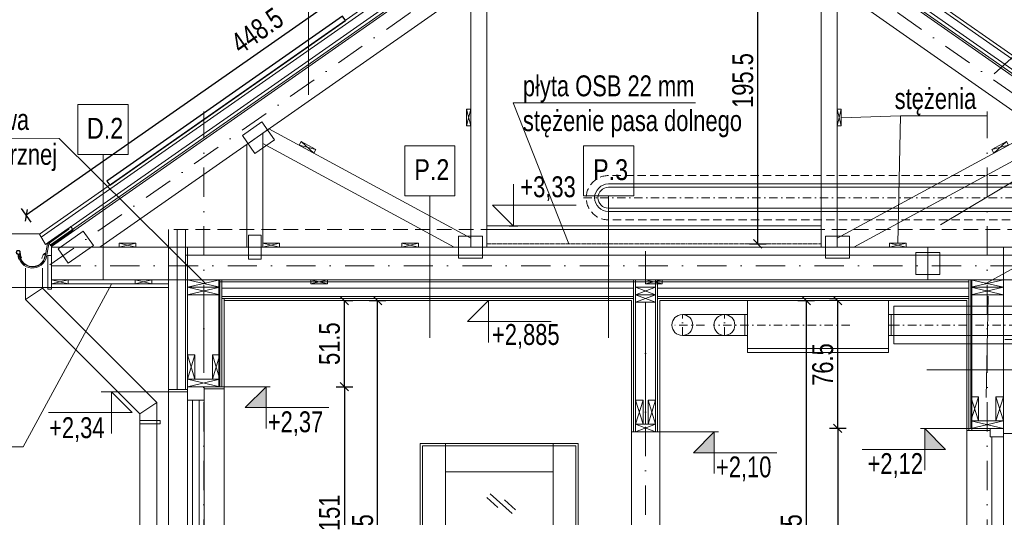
# Model space of a CAD drawing. Header units: inches. Extents: x 53216 to 117387, y -66787 to -22834.
# Tile 250 of 256: x 55949 to 56538, y -25818 to -25520. Entities that reach past the tile are written whole.
import ezdxf
from ezdxf.enums import TextEntityAlignment as Align

# ---------------------------------------------------------------- set-up
doc = ezdxf.new("R2010")
doc.units = ezdxf.units.IN
doc.header["$MEASUREMENT"] = 0
for name, pattern in [('DASHDOT', [1, 0.5, -0.25, 0, -0.25]), ('DASHED', [0.75, 0.5, -0.25]), ('HIDDEN', [0.375, 0.25, -0.125])]:
    doc.linetypes.add(name, pattern=pattern)
doc.layers.get('0').update_dxf_attribs({"lineweight": 0})
doc.layers.get('Defpoints').update_dxf_attribs({"lineweight": 0})
for name, color, linetype, lineweight in [('--proj.wentylacja', 202, 'Continuous', 0), ('A8d-opisy konstrukcji', 64, 'Continuous', 0), ('p-- ocieplenie w.wew.', 53, 'Continuous', 0), ('p-- ocieplenie-w.zew', 77, 'Continuous', 0), ('p-- przekrój-drew', 106, 'Continuous', 20), ('p--drzwi', 125, 'Continuous', 0), ('p--elewacja cienka', 251, 'Continuous', 0), ('p--fotowoltaika', 2, 'Continuous', 30), ('p--ilolzacja liniowa', 7, 'Continuous', 0), ('p--koty wyso-konstr', 1, 'Continuous', 9), ('p--koty wysok.', 141, 'Continuous', 0), ('p--opisy konstrukcji', 64, 'Continuous', 0), ('p--osie konstr', 11, 'DASHDOT', 15), ('p--przekrój-cienki', 2, 'Continuous', 5), ('p--przekrój-okna', 131, 'Continuous', 0), ('p--płyta GK', 2, 'Continuous', 0), ('p--symbole ścian', 61, 'Continuous', 0), ('p--wiązar dachowy', 3, 'Continuous', 0), ('p--wymiary-1-50', 5, 'Continuous', 0), ('p--ściana szkielet', 64, 'Continuous', 0)]:
    doc.layers.add(name, color=color, linetype=linetype, lineweight=lineweight)
doc.styles.add('1-50', font='arial.ttf', dxfattribs={"width": 0.75, "height": 12.5})
doc.styles.get("Standard").update_dxf_attribs({"font": 'arial.ttf', "width": 0.75})
doc.styles.add('STYL-1', font='arial.ttf', dxfattribs={"width": 0.75})
doc.linetypes.add('BATTING', pattern='A,0.0001,-0.1,[134,ltypeshp.shx,S=0.1,R=0,X=-0.1,Y=0],-0.2,[134,ltypeshp.shx,S=0.1,R=180,X=0.1,Y=0],-0.1', length=0.4001)
doc.linetypes.add('LINIA17', pattern='A,1e-05,[146,RODZLIN.shx,S=0.03819,R=0,X=0,Y=-0.13482],-1.52796', length=1.52797)
doc.dimstyles.new('1-50', dxfattribs={"dimtxt": 12.5, "dimasz": 5, "dimexe": 5, "dimexo": 5, "dimgap": 0.09, "dimtad": 0, "dimdsep": 46, "dimtxsty": '1-50', "dimblk": 'OBLIQUE', "dimcen": 0.09, "dimadec": 0, "dimazin": 0, "dimtfac": 1, "dimtdec": 4, "dimtix": 1, "dimtmove": 2, "dimatfit": 3, "dimldrblk": 'OBLIQUE', "dimfxl": 5, "dimfxlon": 1, "dimtvp": 0.7, "dimtolj": 1, "dimtzin": 0, "dimarcsym": 0})

# ---------------------------------------------------------------- blocks, each defined once
blk = doc.blocks.new('kota wys.-konstr.')
blk.add_hatch(color=256).paths.add_polyline_path([(0, 0), (0, 12.5), (-12.5, 12.5)])
for p, q in [((0, 25), (0, 0)), ((0, 0), (-12.5, 12.5)), ((-12.5, 12.5), (37.5, 12.5))]:
    blk.add_line(p, q)
at = {"lineweight": 0}
blk.add_line((-2.5, 0), (2.5, 0), dxfattribs=at)
blk = doc.blocks.new('_OBLIQUE')
at = {"color": 0, "linetype": 'ByBlock', "lineweight": -2}
for p, q in [((-0.5, -0.5), (0.5, 0.5)), ((0, 0), (0, 0))]:
    blk.add_line(p, q, dxfattribs=at)
blk = doc.blocks.new('*D2149')
at = {"layer": 'Defpoints', "color": 0}
for p in [(56071.19, -25688.59), (56163.02, -25688.59), (56131.65, -25977.09)]:
    blk.add_point(p, dxfattribs=at)
at = {"layer": 'p--wymiary-1-50', "color": 0, "lineweight": -2}
for p, q in [((56158.02, -25688.59), (56168.02, -25688.59)), ((56163.02, -25977.09), (56163.02, -25688.59)), ((56158.02, -25977.09), (56168.02, -25977.09))]:
    blk.add_line(p, q, dxfattribs=at)
at = {"layer": 'p--wymiary-1-50', "color": 0, "lineweight": -2, "xscale": 5, "yscale": 5, "zscale": 5}
for p, rotation in [((56163.02, -25688.59), 90), ((56163.02, -25977.09), 270)]:
    blk.add_blockref('_OBLIQUE', p, dxfattribs=dict(at, rotation=rotation))
at = {"layer": 'p--wymiary-1-50', "color": 0, "linetype": 'Continuous', "ltscale": 8, "insert": (56154.09, -25832.84), "char_height": 12.5, "attachment_point": 5, "rotation": 90, "style": '1-50'}
blk.add_mtext('\\A1;288.5', dxfattribs=at)
blk = doc.blocks.new('*D2150')
at = {"layer": 'Defpoints', "color": 0}
for p in [(56073.37, -25740.09), (56064.7, -25891.09), (56143.18, -25891.09)]:
    blk.add_point(p, dxfattribs=at)
at = {"layer": 'p--wymiary-1-50', "color": 0, "lineweight": -2}
for p, q in [((56138.18, -25740.09), (56148.18, -25740.09)), ((56143.18, -25740.09), (56143.18, -25891.09)), ((56138.18, -25891.09), (56148.18, -25891.09))]:
    blk.add_line(p, q, dxfattribs=at)
at = {"layer": 'p--wymiary-1-50', "color": 0, "lineweight": -2, "xscale": 5, "yscale": 5, "zscale": 5}
for p, rotation in [((56143.18, -25740.09), 90), ((56143.18, -25891.09), 270)]:
    blk.add_blockref('_OBLIQUE', p, dxfattribs=dict(at, rotation=rotation))
at = {"layer": 'p--wymiary-1-50', "color": 0, "linetype": 'Continuous', "ltscale": 8, "insert": (56134.25, -25815.59), "char_height": 12.5, "attachment_point": 5, "rotation": 90, "style": '1-50'}
blk.add_mtext('\\A1;151', dxfattribs=at)
blk = doc.blocks.new('*D2152')
at = {"layer": 'Defpoints', "color": 0}
for p in [(56138.18, -25688.59), (56143.18, -25688.59), (56138.18, -25740.09)]:
    blk.add_point(p, dxfattribs=at)
at = {"layer": 'p--wymiary-1-50', "color": 0, "lineweight": -2}
for p, q in [((56143.18, -25688.59), (56148.18, -25688.59)), ((56143.18, -25740.09), (56143.18, -25688.59)), ((56143.18, -25740.09), (56148.18, -25740.09))]:
    blk.add_line(p, q, dxfattribs=at)
at = {"layer": 'p--wymiary-1-50', "color": 0, "lineweight": -2, "xscale": 5, "yscale": 5, "zscale": 5}
for p, rotation in [((56143.18, -25688.59), 90), ((56143.18, -25740.09), 270)]:
    blk.add_blockref('_OBLIQUE', p, dxfattribs=dict(at, rotation=rotation))
at = {"layer": 'p--wymiary-1-50', "color": 0, "linetype": 'Continuous', "ltscale": 8, "insert": (56134.25, -25714.34), "char_height": 12.5, "attachment_point": 5, "rotation": 90, "style": '1-50'}
blk.add_mtext('\\A1;51.5', dxfattribs=at)
blk = doc.blocks.new('kota wykoń')
for p, q in [((0, 25), (0, 0)), ((0, 0), (-12.5, 12.5)), ((-12.5, 12.5), (37.5, 12.5))]:
    blk.add_line(p, q)
at = {"lineweight": 0}
blk.add_line((-2.5, 0), (2.5, 0), dxfattribs=at)
blk = doc.blocks.new('*D2157')
at = {"layer": 'Defpoints', "color": 0}
for p in [(56390.41, -25459.09), (56417.96, -25459.09), (56364.91, -25654.59)]:
    blk.add_point(p, dxfattribs=at)
at = {"layer": 'p--wymiary-1-50', "color": 0, "lineweight": -2}
for p, q in [((56395.41, -25459.09), (56385.41, -25459.09)), ((56390.41, -25654.59), (56390.41, -25459.09)), ((56385.41, -25654.59), (56395.41, -25654.59))]:
    blk.add_line(p, q, dxfattribs=at)
at = {"layer": 'p--wymiary-1-50', "color": 0, "lineweight": -2, "xscale": 5, "yscale": 5, "zscale": 5}
for p, rotation in [((56390.41, -25459.09), 90), ((56390.41, -25654.59), 270)]:
    blk.add_blockref('_OBLIQUE', p, dxfattribs=dict(at, rotation=rotation))
at = {"layer": 'p--wymiary-1-50', "color": 0, "linetype": 'Continuous', "ltscale": 8, "insert": (56381.47, -25556.84), "char_height": 12.5, "attachment_point": 5, "rotation": 90, "style": '1-50'}
blk.add_mtext('\\A1;195.5', dxfattribs=at)
blk = doc.blocks.new('*D2158')
at = {"layer": 'Defpoints', "color": 0}
for p in [(56517.84, -25765.09), (56438.23, -25977.09), (56517.84, -25977.09)]:
    blk.add_point(p, dxfattribs=at)
at = {"layer": 'p--wymiary-1-50', "color": 0, "lineweight": -2}
for p, q in [((56443.23, -25765.09), (56433.23, -25765.09)), ((56438.23, -25765.09), (56438.23, -25977.09)), ((56443.23, -25977.09), (56433.23, -25977.09))]:
    blk.add_line(p, q, dxfattribs=at)
at = {"layer": 'p--wymiary-1-50', "color": 0, "lineweight": -2, "xscale": 5, "yscale": 5, "zscale": 5}
for p, rotation in [((56438.23, -25765.09), 90), ((56438.23, -25977.09), 270)]:
    blk.add_blockref('_OBLIQUE', p, dxfattribs=dict(at, rotation=rotation))
at = {"layer": 'p--wymiary-1-50', "color": 0, "linetype": 'Continuous', "ltscale": 8, "insert": (56429.45, -25871.09), "char_height": 12.5, "attachment_point": 5, "rotation": 90, "style": '1-50'}
blk.add_mtext('\\A1;212', dxfattribs=at)
blk = doc.blocks.new('*D2159')
at = {"layer": 'Defpoints', "color": 0}
for p in [(56438.23, -25688.59), (56443.23, -25688.59), (56443.23, -25765.09)]:
    blk.add_point(p, dxfattribs=at)
at = {"layer": 'p--wymiary-1-50', "color": 0, "lineweight": -2}
for p, q in [((56438.23, -25688.59), (56433.23, -25688.59)), ((56438.23, -25765.09), (56438.23, -25688.59)), ((56438.23, -25765.09), (56433.23, -25765.09))]:
    blk.add_line(p, q, dxfattribs=at)
at = {"layer": 'p--wymiary-1-50', "color": 0, "lineweight": -2, "xscale": 5, "yscale": 5, "zscale": 5}
for p, rotation in [((56438.23, -25688.59), 90), ((56438.23, -25765.09), 270)]:
    blk.add_blockref('_OBLIQUE', p, dxfattribs=dict(at, rotation=rotation))
at = {"layer": 'p--wymiary-1-50', "color": 0, "linetype": 'Continuous', "ltscale": 8, "insert": (56429.3, -25726.84), "char_height": 12.5, "attachment_point": 5, "rotation": 90, "style": '1-50'}
blk.add_mtext('\\A1;76.5', dxfattribs=at)
blk = doc.blocks.new('*D2160')
at = {"layer": 'Defpoints', "color": 0}
for p in [(56314.84, -25688.59), (56419.42, -25977.09), (56449.83, -25977.09)]:
    blk.add_point(p, dxfattribs=at)
at = {"layer": 'p--wymiary-1-50', "color": 0, "lineweight": -2}
for p, q in [((56414.42, -25688.59), (56424.42, -25688.59)), ((56419.42, -25688.59), (56419.42, -25977.09)), ((56424.42, -25977.09), (56414.42, -25977.09))]:
    blk.add_line(p, q, dxfattribs=at)
at = {"layer": 'p--wymiary-1-50', "color": 0, "lineweight": -2, "xscale": 5, "yscale": 5, "zscale": 5}
for p, rotation in [((56419.42, -25688.59), 90), ((56419.42, -25977.09), 270)]:
    blk.add_blockref('_OBLIQUE', p, dxfattribs=dict(at, rotation=rotation))
at = {"layer": 'p--wymiary-1-50', "color": 0, "linetype": 'Continuous', "ltscale": 8, "insert": (56410.48, -25832.84), "char_height": 12.5, "attachment_point": 5, "rotation": 90, "style": '1-50'}
blk.add_mtext('\\A1;288.5', dxfattribs=at)
blk = doc.blocks.new('wiązar-2a')
at = {"linetype": 'DASHED'}
blk.add_line((169.28, 21.5), (369.32, 21.5), dxfattribs=at)
for p, q in [((-9.75, 0), (-9.75, -6)), ((9.75, 0), (-9.75, 0)), ((-9.75, 0), (9.75, 0)), ((9.75, -6), (9.75, 0)), ((458.85, 0), (458.85, -6)), ((478.35, -6), (478.35, 0)), ((-9.75, -6), (-9.75, -11)), ((9.75, -6), (9.75, -11)), ((478.35, -6), (478.35, -11))]:
    blk.add_line(p, q)
at = {"linetype": 'DASHED', "ltscale": 0.5}
for p, q in [((478.35, 0), (458.85, 0)), ((458.85, 0), (478.35, 0)), ((458.85, -6), (458.85, -11))]:
    blk.add_line(p, q, dxfattribs=at)
for points in [[(-91, 20), (-91, 19.5), (-62.08, 19.5), (269.3, 251.53), (269.3, 272.28)], [(629.6, 20), (629.6, 19.5), (600.68, 19.5), (269.3, 251.53), (269.3, 272.28)], [(169.28, 181.49), (159.78, 174.84), (159.79, 19.5), (169.29, 19.5)], [(378.82, 174.84), (369.32, 181.49), (369.31, 19.5), (378.81, 19.5)], [(159.78, 92.17), (159.78, 102.17), (157.28, 102.17), (157.28, 92.17)], [(159.78, 92.17), (159.78, 102.17), (157.28, 92.17), (157.28, 102.17)], [(378.82, 92.17), (378.82, 102.17), (381.32, 102.17), (381.32, 92.17)], [(378.82, 92.17), (378.82, 102.17), (381.32, 92.17), (381.32, 102.17)], [(39.04, 90.3), (35.33, 87.71), (35.33, 81.5), (149.82, 19.5), (159.79, 19.5), (159.79, 24.9)], [(503.27, 81.5), (503.27, 87.71), (499.56, 90.3), (378.81, 24.9), (378.81, 19.5), (388.78, 19.5)], [(35.33, 87.71), (25.83, 81.05), (25.83, 19.5), (35.33, 19.5)], [(65.98, 75.71), (57.18, 80.47), (58.37, 82.67), (67.17, 77.91)], [(65.98, 75.71), (57.18, 80.47), (67.17, 77.91), (58.37, 82.67)], [(472.62, 75.71), (481.42, 80.47), (480.23, 82.67), (471.43, 77.91)], [(472.62, 75.71), (481.42, 80.47), (471.43, 77.91), (480.23, 82.67)], [(433.15, 0), (433.15, 19.5), (-91, 19.5), (-91, 0)], [(-40.53, 19.5), (-50.53, 19.5), (-50.53, 22), (-40.53, 22)], [(-40.53, 19.5), (-50.53, 19.5), (-40.53, 22), (-50.53, 22)], [(45.33, 19.5), (35.33, 19.5), (35.33, 22), (45.33, 22)], [(45.33, 19.5), (35.33, 19.5), (45.33, 22), (35.33, 22)], [(128.49, 19.5), (118.49, 19.5), (118.49, 22), (128.49, 22)], [(128.49, 19.5), (118.49, 19.5), (128.49, 22), (118.49, 22)], [(410.11, 19.5), (420.11, 19.5), (420.11, 22), (410.11, 22)], [(410.11, 19.5), (420.11, 19.5), (410.11, 22), (420.11, 22)], [(629.6, 0), (629.6, 19.5), (433.15, 19.5), (433.15, 0)], [(-81, -2.5), (-91, -2.5), (-91, 0), (-81, 0)], [(-81, -2.5), (-91, -2.5), (-81, 0), (-91, 0)], [(-41, -2.5), (-31, -2.5), (-31, 0), (-41, 0)], [(-41, -2.5), (-31, -2.5), (-41, 0), (-31, 0)], [(64.13, -2.5), (74.13, -2.5), (74.13, 0), (64.13, 0)], [(64.13, -2.5), (74.13, -2.5), (64.13, 0), (74.13, 0)], [(264.3, -2.5), (274.3, -2.5), (274.3, 0), (264.3, 0)], [(264.3, -2.5), (274.3, -2.5), (264.3, 0), (274.3, 0)]]:
    blk.add_lwpolyline(points, close=True)
at = {"lineweight": 0}
for points in [[(23.12, 86.4), (34.83, 94.61), (42.4, 83.79), (30.69, 75.59)], [(-81.06, 9.92), (-65.99, 20.48), (-72.01, 29.08), (-87.09, 18.52)], [(34.38, 12.35), (34.38, 26.65), (26.78, 26.65), (26.78, 12.35)], [(166.7, 26.1), (152.4, 26.1), (152.4, 12.9), (166.7, 12.9)], [(371.9, 12.9), (386.2, 12.9), (386.2, 26.1), (371.9, 26.1)], [(440.3, 16.35), (426, 16.35), (426, 3.15), (440.3, 3.15)]]:
    blk.add_lwpolyline(points, close=True, dxfattribs=at)
blk = doc.blocks.new('rynna-45')
for p, q in [((-1.41, -1.32), (-11.79, -11.71)), ((-0.91, -1.82), (-1.41, -1.32)), ((-11.96, -12.39), (-11.96, -20.3)), ((-11.26, -20.3), (-11.26, -12.39)), ((-27.37, -21.82), (-28.05, -21.98))]:
    blk.add_line(p, q)
blk.add_lwpolyline([(-9.87, -13.4), (1.77, -1.77), (0, 0), (-1.32, -1.32), (-0.86, -1.78), (-11.15, -12.06)], close=True)
for points in [[(-25.96, -23.48), (-26.71, -22.03), (-27.29, -19.9, 0.048174), (-27.44, -19.76, 0.04778), (-27.61, -19.64, 0.061445), (-27.88, -19.54, 0.046774), (-28.23, -19.48, 0.062395), (-28.55, -19.51, 0.054375), (-28.9, -19.61, 0.084239), (-29.19, -19.8, 0.085036), (-29.41, -20.08, 0.101297), (-29.51, -20.44, 0.076993), (-29.48, -20.9, 0.05766), (-29.34, -21.29, 0.100713), (-29.16, -21.53, 0.059375), (-28.9, -21.71, 0.062153), (-28.6, -21.82, 0.022296), (-28.27, -21.88, 0.087626), (-27.16, -24.64, 0.087626)], [(-27.36, -20.29, 0.064523), (-27.39, -20.13, 0.095497), (-27.45, -20.03, 0.048174), (-27.57, -19.91, 0.04778), (-27.71, -19.82, 0.061445), (-27.93, -19.73, 0.046774), (-28.24, -19.68, 0.062395), (-28.52, -19.7, 0.054375), (-28.82, -19.79, 0.084239), (-29.06, -19.95, 0.085036), (-29.23, -20.17, 0.101297), (-29.31, -20.46, 0.076993), (-29.29, -20.85, 0.05766), (-29.16, -21.2, 0.100713), (-29.03, -21.37, 0.059375), (-28.8, -21.53, 0.062153), (-28.55, -21.62, 0.022296), (-28.24, -21.68, 0.044622), (-28.08, -21.69, 0.01753), (-27.83, -21.67, 0.028001), (-27.68, -21.65, 0.010456), (-27.62, -21.63, 0.061145), (-27.61, -21.63, 0.070187), (-27.6, -21.62, 0.023834), (-27.57, -21.6, 0.045803), (-27.53, -21.54, 0.11654), (-27.53, -21.51, 0.003679), (-27.52, -21.49, 0.000362), (-27.52, -21.34, 0.000966), (-27.52, -21.25, 0.000732), (-27.52, -21.13)], [(-13.76, -21.76, -0.126579), (-12.97, -18.87, -0.092779), (-12.67, -18.6, -0.008851), (-12.57, -18.54, -0.06923), (-12.5, -18.52, -0.078464), (-12.39, -18.51, -0.069961), (-12.28, -18.54, -0.062579), (-12.19, -18.58, -0.09361), (-12.12, -18.66, -0.080703), (-12.07, -18.77, -0.004766), (-12.06, -18.8), (-12.06, -20.29, -0.072114), (-12.45, -22.47)], [(-12.16, -20.29, 0.010987), (-12.15, -19.9, 0.020209), (-12.16, -19.69, 0.003793), (-12.21, -19.15, 0.012684), (-12.23, -18.99, 0.02716), (-12.26, -18.82, 0.080703), (-12.29, -18.77, 0.09361), (-12.31, -18.75, 0.062579), (-12.35, -18.72, 0.069961), (-12.41, -18.71, 0.078464), (-12.46, -18.71, 0.06923), (-12.47, -18.72, 0.008851), (-12.56, -18.77, 0.092779), (-12.82, -18.99, 0.08666), (-12.98, -19.3)]]:
    blk.add_lwpolyline(points, format="xyb")
for centre, radius, start, end in [((-10.76, -12.39), 1.2, 115, 180), ((-10.76, -12.39), 0.5, 115, 180), ((-19.76, -20.06), 8.5, 193.03158, 358.38358), ((-19.76, -20.06), 7.8, 193.03261, 358.23719), ((-19.76, -20.06), 7.6, 181.76281, 358.23719)]:
    blk.add_arc(centre, radius, start, end)
blk = doc.blocks.new('*D2161')
at = {"layer": 'Defpoints', "color": 0}
for p in [(56328.29, -25391.6), (55952.87, -25637.51), (55960.84, -25648.89)]:
    blk.add_point(p, dxfattribs=at)
at = {"layer": 'p--wymiary-1-50', "color": 0, "lineweight": -2}
for p, q in [((56320.32, -25380.22), (55952.87, -25637.51)), ((56323.19, -25384.32), (56317.45, -25376.12)), ((55955.74, -25641.61), (55950, -25633.41))]:
    blk.add_line(p, q, dxfattribs=at)
at = {"layer": 'p--wymiary-1-50', "color": 0, "lineweight": -2, "xscale": 5, "yscale": 5, "zscale": 5}
for p, rotation in [((56320.32, -25380.22), 35.00000000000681), ((55952.87, -25637.51), 215.0000000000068)]:
    blk.add_blockref('_OBLIQUE', p, dxfattribs=dict(at, rotation=rotation))
at = {"layer": 'p--wymiary-1-50', "color": 0, "linetype": 'Continuous', "ltscale": 8, "insert": (56090.98, -25526.99), "char_height": 12.5, "attachment_point": 5, "rotation": 35, "style": '1-50'}
blk.add_mtext('\\A1;448.5', dxfattribs=at)
blk = doc.blocks.new('went-er.3-przekrój')
at = {"linetype": 'DASHED', "ltscale": 10}
for p, q in [((-157.09, 74.84), (-284.51, 74.84)), ((-21.8, 74.84), (-154, 74.84)), ((-21.8, 48.34), (-284.51, 48.34)), ((-21.81, 48.34), (-21.81, 40.5)), ((3.95, 49.09), (3.95, 40.5)), ((-27.13, -5.77), (32.95, -5.75)), ((-47.52, -23.28), (32.95, -23.25))]:
    blk.add_line(p, q, dxfattribs=at)
at = {"ltscale": 10}
for p, q in [((-157.09, 69.84), (-284.51, 69.84)), ((-21.8, 69.84), (-157.09, 69.84)), ((-157.09, 53.34), (-284.51, 53.34)), ((-21.8, 53.34), (-157.09, 53.34)), ((-17.55, 49.09), (-17.55, 6.25)), ((-1.05, 49.09), (-1.05, 6.25))]:
    blk.add_line(p, q, dxfattribs=at)
at = {"linetype": 'Continuous', "ltscale": 10}
for p, q in [((-157.09, 67.84), (-284.51, 67.84)), ((-157.09, 55.34), (-284.51, 55.34)), ((-215.15, -8.35), (-240.3, -8.35)), ((-215.15, -8.35), (-202.95, -8.35)), ((-215.15, -20.85), (-240.3, -20.85)), ((-215.15, -20.85), (-202.95, -20.85))]:
    blk.add_line(p, q, dxfattribs=at)
for p, q in [((-21.8, 67.84), (-157.09, 67.84)), ((-26.2, 55.34), (-26.2, 67.84)), ((-21.8, 55.34), (-21.8, 67.84)), ((-21.8, 55.34), (-157.09, 55.34)), ((-15.55, 49.09), (-3.05, 49.09)), ((-15.55, 49.09), (-15.55, -2.1)), ((-3.05, 49.09), (-3.05, -2.1)), ((-15.55, 44.69), (-3.05, 44.69)), ((-201.3, -31), (-201.3, 0)), ((-117.1, 0), (-201.3, 0)), ((-117.1, 0), (-117.1, -31)), ((-23.96, -3.35), (-113.8, -3.35)), ((-113.8, -8.35), (-113.8, -3.35)), ((-113.8, -3.35), (-113.8, -25.85)), ((-23.8, -3.35), (-23.8, -25.85)), ((-15.55, -2.1), (-3.05, -2.1)), ((-202.95, -20.85), (-202.95, -8.35)), ((-201.3, -8.35), (-202.95, -8.35)), ((-115.45, -8.35), (-117.1, -8.35)), ((-115.45, -8.35), (-115.45, -20.85)), ((-115.45, -8.35), (-113.8, -8.35)), ((-113.8, -8.35), (-113.8, -20.85)), ((-23.8, -8.35), (-113.8, -8.35)), ((-113.8, -8.35), (-113.8, -20.85)), ((-21.8, -8.35), (-23.8, -8.35)), ((-21.8, -8.35), (-21.8, -20.85)), ((-21.8, -8.35), (-21.8, -20.85)), ((-21.8, -8.35), (-21.8, -20.85)), ((-4.09, -8.26), (32.95, -8.25)), ((-201.3, -14.6), (-202.95, -14.6)), ((-115.45, -14.6), (-117.1, -14.6)), ((-201.3, -20.85), (-202.95, -20.85)), ((-115.45, -20.85), (-117.1, -20.85)), ((-113.8, -20.85), (-115.45, -20.85)), ((-23.8, -20.85), (-113.8, -20.85)), ((-21.8, -20.85), (-23.8, -20.85)), ((-20.09, -20.77), (32.95, -20.75)), ((-117.1, -28.71), (-201.3, -28.71)), ((-23.96, -25.85), (-113.8, -25.85)), ((-117.1, -31), (-201.3, -31)), ((-117.1, -31), (-201.3, -31))]:
    blk.add_line(p, q)
at = {"linetype": 'DASHDOT', "ltscale": 10}
for p, q in [((-21.8, 61.59), (-300, 61.59)), ((-21.8, 61.59), (-24.79, 61.59)), ((-9.3, -2.1), (-9.3, 41.41)), ((-240.3, -20.85), (-240.3, -8.35)), ((-215.15, -20.85), (-215.15, -8.35)), ((-227.05, -14.6), (-246.55, -14.6)), ((-140.15, -14.6), (-221.4, -14.6)), ((-115.45, -14.6), (-23.8, -14.6)), ((-31.57, -14.63), (33.15, -14.6))]:
    blk.add_line(p, q, dxfattribs=at)
blk.add_lwpolyline([(35.15, -22.26), (33.15, -22.26), (33.15, -6.94), (35.15, -6.94)], close=True)
at = {"linetype": 'Continuous', "ltscale": 10}
for centre in [(-240.3, -14.6), (-215.15, -14.6)]:
    blk.add_circle(centre, 6.25, dxfattribs=at)
at = {"linetype": 'DASHED', "ltscale": 10}
for centre, radius, start, end in [((-284.51, 61.59), 13.25, 90, 270), ((-21.8, 49.09), 25.75, 0, 90)]:
    blk.add_arc(centre, radius, start, end, dxfattribs=at)
at = {"ltscale": 10}
for centre, radius, start, end in [((-284.51, 61.59), 8.25, 90, 270), ((-21.8, 49.09), 20.75, 0, 90), ((-21.8, 49.09), 4.25, 0, 90)]:
    blk.add_arc(centre, radius, start, end, dxfattribs=at)
at = {"linetype": 'Continuous', "ltscale": 10}
blk.add_arc((-284.51, 61.59), 6.25, 90, 270, dxfattribs=at)
for centre, radius, start, end in [((-21.8, 49.09), 18.75, 0, 90), ((-21.8, 49.09), 6.25, 0, 90), ((-21.8, -2.1), 18.75, 270, 0), ((-21.8, -2.1), 6.25, 270, 0)]:
    blk.add_arc(centre, radius, start, end)
at = {"linetype": 'DASHDOT', "ltscale": 10}
for centre, start, end in [((-21.8, 49.09), 0, 90), ((-21.8, -2.1), 270, 0)]:
    blk.add_arc(centre, 12.5, start, end, dxfattribs=at)

msp = doc.modelspace()

# ---------------------------------------------------------------- linework, layer by layer
at = {"layer": 'A8d-opisy konstrukcji'}
msp.add_lwpolyline([(56853.497, -25542.291), (56668.52, -25542.291), (56499.67, -25643.178)], dxfattribs=at)
at = {"layer": 'p-- ocieplenie w.wew.', "linetype": 'BATTING', "lineweight": 0, "ltscale": 20}
for p, q in [((56058.99, -25723.538), (56058.99, -25682.093)), ((56526.965, -25746.52), (56528.215, -25685.843))]:
    msp.add_line(p, q, dxfattribs=at)
at = {"layer": 'p-- ocieplenie w.wew.', "linetype": 'BATTING', "lineweight": 0, "ltscale": 15}
msp.add_line((56323.29, -25689.593), (56323.29, -25762.593), dxfattribs=at)
at = {"layer": 'p-- ocieplenie-w.zew', "linetype": 'BATTING', "ltscale": 10}
msp.add_line((56043.04, -25741.843), (56043.04, -25646.093), dxfattribs=at)
at = {"layer": 'p-- przekrój-drew', "color": 7, "linetype": 'LINIA17', "lineweight": 0, "ltscale": 5}
for p, q in [((56328.29, -25402.588), (55967.416, -25655.274)), ((56328.29, -25402.588), (56689.163, -25655.274)), ((56068.671, -25677.409), (56516.64, -25677.409))]:
    msp.add_line(p, q, dxfattribs=at)
at = {"layer": 'p-- przekrój-drew', "ltscale": 35}
for p, q in [((56038.04, -25743.093), (56038.04, -25646.093)), ((56048.04, -25741.843), (56048.04, -25646.093)), ((56049.24, -25715.793), (56049.24, -25656.593)), ((56537.34, -25768.093), (56537.34, -25656.593)), ((56049.24, -25740.093), (56049.24, -25676.093)), ((56049.24, -25676.093), (56068.74, -25680.593)), ((56068.74, -25676.093), (56049.24, -25680.593)), ((56068.74, -25732.093), (56068.74, -25676.093)), ((56517.84, -25765.093), (56517.84, -25676.093)), ((56517.84, -25676.093), (56537.34, -25680.593)), ((56537.34, -25676.093), (56517.84, -25680.593)), ((56049.24, -25680.593), (56068.74, -25685.093)), ((56068.74, -25680.593), (56049.24, -25685.093)), ((56317.29, -25680.593), (56329.29, -25685.093)), ((56329.29, -25680.593), (56317.29, -25685.093)), ((56517.84, -25680.593), (56537.34, -25685.093)), ((56537.34, -25680.593), (56517.84, -25685.093)), ((56317.29, -25685.093), (56329.29, -25689.593)), ((56329.29, -25685.093), (56317.29, -25689.593)), ((56053.74, -25721.093), (56049.24, -25735.593)), ((56049.24, -25721.093), (56053.74, -25735.593)), ((56068.74, -25721.093), (56064.24, -25735.593)), ((56064.24, -25721.093), (56068.74, -25735.593)), ((56049.24, -25735.593), (56068.74, -25740.093)), ((56068.74, -25735.593), (56049.24, -25740.093)), ((56038.04, -25741.843), (56049.24, -25741.843)), ((56038.04, -25743.093), (56049.24, -25743.093)), ((56522.34, -25746.093), (56517.84, -25760.593)), ((56517.84, -25746.093), (56522.34, -25760.593)), ((56537.34, -25746.093), (56532.84, -25760.593)), ((56532.84, -25746.093), (56537.34, -25760.593)), ((56321.79, -25748.093), (56317.29, -25762.593)), ((56321.79, -25762.593), (56317.29, -25748.093)), ((56329.29, -25748.093), (56324.79, -25762.593)), ((56329.29, -25762.593), (56324.79, -25748.093)), ((56317.29, -25762.593), (56329.29, -25767.093)), ((56329.29, -25762.593), (56317.29, -25767.093)), ((56517.84, -25760.593), (56537.34, -25765.093)), ((56537.34, -25760.593), (56517.84, -25765.093)), ((56555.14, -25768.093), (56537.34, -25768.093))]:
    msp.add_line(p, q, dxfattribs=at)
at = {"layer": 'p-- przekrój-drew', "linetype": 'HIDDEN', "ltscale": 35}
msp.add_line((56548.54, -25646.093), (56038.04, -25646.093), dxfattribs=at)
at = {"layer": 'p-- przekrój-drew', "color": 7, "linetype": 'BATTING', "lineweight": 0, "ltscale": 37}
msp.add_line((56048.04, -25661.42), (56548.54, -25661.42), dxfattribs=at)
at = {"layer": 'p-- przekrój-drew', "ltscale": 35}
for points in [[(56049.24, -25680.593), (56068.74, -25680.593), (56068.74, -25676.093), (56049.24, -25676.093)], [(56517.84, -25680.593), (56537.34, -25680.593), (56537.34, -25676.093), (56517.84, -25676.093)], [(56049.24, -25685.093), (56068.74, -25685.093), (56068.74, -25680.593), (56049.24, -25680.593)], [(56317.29, -25685.093), (56329.29, -25685.093), (56329.29, -25680.593), (56317.29, -25680.593)], [(56517.84, -25685.093), (56537.34, -25685.093), (56537.34, -25680.593), (56517.84, -25680.593)], [(56317.29, -25689.593), (56329.29, -25689.593), (56329.29, -25685.093), (56317.29, -25685.093)], [(56049.24, -25735.593), (56053.74, -25735.593), (56053.74, -25721.093), (56049.24, -25721.093)], [(56064.24, -25735.593), (56068.74, -25735.593), (56068.74, -25721.093), (56064.24, -25721.093)], [(56049.24, -25740.093), (56068.74, -25740.093), (56068.74, -25735.593), (56049.24, -25735.593)], [(56517.84, -25760.593), (56522.34, -25760.593), (56522.34, -25746.093), (56517.84, -25746.093)], [(56532.84, -25760.593), (56537.34, -25760.593), (56537.34, -25746.093), (56532.84, -25746.093)], [(56317.29, -25762.593), (56321.79, -25762.593), (56321.79, -25748.093), (56317.29, -25748.093)], [(56324.79, -25762.593), (56329.29, -25762.593), (56329.29, -25748.093), (56324.79, -25748.093)], [(56317.29, -25767.093), (56329.29, -25767.093), (56329.29, -25762.593), (56317.29, -25762.593)], [(56517.84, -25765.093), (56537.34, -25765.093), (56537.34, -25760.593), (56517.84, -25760.593)]]:
    msp.add_lwpolyline(points, close=True, dxfattribs=at)
at = {"layer": 'p--drzwi'}
for points in [[(56529.34, -25770.093), (56537.34, -25770.093), (56537.34, -25765.093), (56529.34, -25765.093)], [(56530.34, -25770.093), (56537.34, -25770.093), (56537.34, -25977.093), (56530.34, -25977.093)]]:
    msp.add_lwpolyline(points, close=True, dxfattribs=at)
at = {"layer": 'p--elewacja cienka', "lineweight": 5}
for p, q in [((55952.504, -25687.814), (55952.504, -25669.178)), ((55962.504, -25681.055), (55962.504, -25669.178)), ((55962.504, -25681.055), (55952.504, -25687.814)), ((56030.89, -25749.626), (55962.504, -25681.055)), ((56020.89, -25756.386), (55952.504, -25687.814)), ((56038.04, -25743.093), (56038.04, -25891.093)), ((56071.19, -25887.093), (56071.19, -25741.343)), ((56020.89, -25756.386), (56030.89, -25749.626)), ((56030.89, -25887.093), (56030.89, -25749.626)), ((56020.89, -25992.714), (56020.89, -25756.386)), ((56314.84, -25767.093), (56314.84, -25977.093)), ((56331.74, -25767.093), (56331.74, -25977.093)), ((56515.39, -25766.343), (56515.39, -25977.093)), ((56267.94, -25775.393), (56203.54, -25775.393)), ((56230.287, -25804.2), (56243.481, -25815.955)), ((56228.291, -25806.44), (56234.888, -25812.317)), ((56238.879, -25807.837), (56245.477, -25813.715))]:
    msp.add_line(p, q, dxfattribs=at)
for points in [[(56020.89, -25760.356), (56032.89, -25760.356), (56032.89, -25762.356), (56020.89, -25762.356)], [(56203.54, -25977.093), (56203.54, -25774.093), (56188.54, -25774.093), (56188.54, -25977.093)], [(56267.94, -25774.093), (56203.54, -25774.093), (56203.54, -25791.093), (56267.94, -25791.093)], [(56267.94, -25977.093), (56267.94, -25774.093), (56282.94, -25774.093), (56282.94, -25977.093)]]:
    msp.add_lwpolyline(points, close=True, dxfattribs=at)
for points in [[(56189.84, -25977.093), (56189.84, -25775.393), (56203.54, -25775.393)], [(56281.64, -25977.093), (56281.64, -25775.393), (56267.94, -25775.393)]]:
    msp.add_lwpolyline(points, dxfattribs=at)
at = {"layer": 'p--fotowoltaika', "linetype": 'Continuous', "ltscale": 35}
msp.add_lwpolyline([(56002.851, -25619.475), (56143.746, -25520.82), (56142.025, -25518.362), (56001.131, -25617.018)], close=True, dxfattribs=at)
at = {"layer": 'p--ilolzacja liniowa', "linetype": 'LINIA17', "lineweight": 0, "ltscale": 5}
for p, q in [((56068.133, -25740.093), (56068.133, -25676.093)), ((56518.446, -25766.343), (56518.446, -25676.093))]:
    msp.add_line(p, q, dxfattribs=at)
at = {"layer": 'p--koty wyso-konstr'}
for p, q in [((56049.24, -25740.093), (56096.508, -25740.093)), ((56317.29, -25767.093), (56364.558, -25767.093)), ((56537.34, -25765.093), (56490.072, -25765.093))]:
    msp.add_line(p, q, dxfattribs=at)
at = {"layer": 'p--koty wysok.'}
for p, q in [((55961.197, -25648.642), (55920.744, -25648.642)), ((55968.04, -25680.793), (55927.586, -25680.793)), ((56038.04, -25743.093), (55997.586, -25743.093))]:
    msp.add_line(p, q, dxfattribs=at)
at = {"layer": 'p--opisy konstrukcji'}
for points in [[(56658.382, -25510.686), (56578.396, -25510.686), (56531.704, -25552.839)], [(56353.252, -25570.193), (56244.038, -25570.193), (56277.429, -25654.593)], [(56475.767, -25577.944), (56440.306, -25579.263)], [(56527.37, -25577.944), (56475.767, -25577.944), (56474.098, -25654.434)], [(55857.205, -25591.193), (55972.488, -25591.443), (56060.24, -25678.593)], [(56799.374, -25591.193), (56684.091, -25591.443), (56526.34, -25678.593)], [(55878.74, -25776.058), (55951.123, -25776.058), (56004.04, -25678.293)]]:
    msp.add_lwpolyline(points, dxfattribs=at)
at = {"layer": 'p--osie konstr', "linetype": 'DASHDOT', "ltscale": 35}
for p, q in [((55967.026, -25667.145), (56328.29, -25414.185)), ((56689.554, -25667.145), (56328.29, -25414.185)), ((56058.99, -26117.892), (56058.99, -25575.423)), ((56527.59, -26117.892), (56527.59, -25575.423)), ((56323.29, -25658.893), (56323.29, -25979.093)), ((55968.04, -25667.843), (56688.54, -25667.843))]:
    msp.add_line(p, q, dxfattribs=at)
at = {"layer": 'p--przekrój-cienki', "linetype": 'Continuous', "ltscale": 35}
for p, q in [((56328.29, -25391.601), (55960.84, -25648.892)), ((56328.29, -25391.601), (56695.74, -25648.892)), ((56328.29, -25394.042), (55961.843, -25650.631)), ((56328.29, -25394.042), (56694.736, -25650.631)), ((56328.29, -25400.146), (55964.353, -25654.977)), ((56328.29, -25400.146), (56692.226, -25654.977)), ((55960.84, -25648.892), (55964.353, -25654.977)), ((55968.04, -25678.593), (56038.04, -25678.593)), ((55968.04, -25680.793), (56038.04, -25680.793)), ((56314.84, -25767.093), (56331.74, -25767.093))]:
    msp.add_line(p, q, dxfattribs=at)
msp.add_lwpolyline([(55965.84, -25661.593), (55968.04, -25661.593), (55968.04, -25681.793), (55965.84, -25681.793)], close=True, dxfattribs=at)
at = {"layer": 'p--przekrój-okna', "linetype": 'Continuous', "lineweight": 5}
for points in [[(56049.24, -25740.093), (56059.24, -25740.093), (56059.24, -25891.093), (56049.24, -25891.093)], [(56049.24, -25740.093), (56059.24, -25740.093), (56059.24, -25748.093), (56049.24, -25748.093)], [(56052.24, -25748.093), (56056.24, -25748.093), (56056.24, -25884.093), (56052.24, -25884.093)]]:
    msp.add_lwpolyline(points, close=True, dxfattribs=at)
at = {"layer": 'p--płyta GK', "ltscale": 35}
for p, q in [((56228.29, -25643.893), (56428.29, -25643.893)), ((56228.29, -25646.093), (56428.29, -25646.093)), ((56069.94, -25740.093), (56069.94, -25676.093)), ((56316.09, -25767.093), (56316.09, -25676.093)), ((56330.49, -25767.093), (56330.49, -25676.093)), ((56516.64, -25676.093), (56516.64, -25766.343)), ((56069.99, -25681.093), (56316.09, -25681.093)), ((56330.49, -25681.093), (56516.64, -25681.093)), ((56069.99, -25686.093), (56316.09, -25686.093)), ((56069.99, -25687.343), (56316.09, -25687.343)), ((56071.19, -25741.343), (56071.19, -25687.343)), ((56330.49, -25686.093), (56516.64, -25686.093)), ((56330.49, -25687.343), (56516.64, -25687.343)), ((56071.19, -25688.593), (56314.84, -25688.593)), ((56314.84, -25767.093), (56314.84, -25688.593)), ((56331.74, -25767.093), (56331.74, -25688.593)), ((56331.74, -25688.593), (56515.39, -25688.593)), ((56331.74, -25688.593), (56515.39, -25688.593)), ((56515.39, -25688.593), (56515.39, -25766.343)), ((56059.24, -25741.343), (56071.19, -25741.343)), ((56529.34, -25766.343), (56515.39, -25766.343))]:
    msp.add_line(p, q, dxfattribs=at)
at = {"layer": 'p--symbole ścian', "lineweight": 9}
for p, q in [((56121.713, -25490.467), (56121.713, -25565.467)), ((55998.82, -25601.203), (55998.82, -25676.203)), ((56194.242, -25625.941), (56194.242, -25710.941)), ((56301.184, -25625.941), (56301.184, -25710.941)), ((56561.191, -25730.028), (56491.426, -25730.028))]:
    msp.add_line(p, q, dxfattribs=at)
for points in [[(55983.82, -25601.203), (56013.82, -25601.203), (56013.82, -25571.203), (55983.82, -25571.203)], [(56179.242, -25625.941), (56209.242, -25625.941), (56209.242, -25595.941), (56179.242, -25595.941)], [(56286.184, -25625.941), (56316.184, -25625.941), (56316.184, -25595.941), (56286.184, -25595.941)]]:
    msp.add_lwpolyline(points, close=True, dxfattribs=at)
at = {"layer": 'p--ściana szkielet', "ltscale": 35}
for p, q in [((56317.29, -25676.093), (56317.29, -25767.093)), ((56329.29, -25676.093), (56329.29, -25767.093))]:
    msp.add_line(p, q, dxfattribs=at)

# ---------------------------------------------------------------- block references
at = {"layer": '--proj.wentylacja', "linetype": 'Continuous', "ltscale": 8}
msp.add_blockref('went-er.3-przekrój', (56585.59, -25688.593), dxfattribs=at)
at = {"linetype": 'Continuous', "lineweight": 5, "rotation": 349.9999999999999}
msp.add_blockref('rynna-45', (55979.578, -25644.259), dxfattribs=at)
at = {"layer": 'p--koty wyso-konstr', "linetype": 'Continuous', "lineweight": 5, "xscale": -1, "rotation": 180}
for p in [(56096.338, -25740.093), (56364.388, -25767.093)]:
    msp.add_blockref('kota wys.-konstr.', p, dxfattribs=at)
at = {"layer": 'p--koty wyso-konstr', "linetype": 'Continuous', "lineweight": 5, "rotation": 180}
msp.add_blockref('kota wys.-konstr.', (56490.241, -25765.093), dxfattribs=at)
at = {"layer": 'p--koty wysok.'}
msp.add_blockref('kota wykoń', (56244.289, -25643.933), dxfattribs=at)
at = {"layer": 'p--koty wysok.', "xscale": -1, "rotation": 180}
msp.add_blockref('kota wykoń', (56229.365, -25688.593), dxfattribs=at)
at = {"layer": 'p--koty wysok.', "rotation": 180}
msp.add_blockref('kota wykoń', (56003.771, -25743.093), dxfattribs=at)
at = {"layer": 'p--wiązar dachowy'}
msp.add_blockref('wiązar-2a', (56058.99, -25676.093), dxfattribs=at)

# ---------------------------------------------------------------- texts
at = {"layer": 'p--koty wyso-konstr', "char_height": 12.5, "width": 207.41597, "style": '1-50'}
for s, insert, attachment_point in [('+2,37', (56097.359, -25769.678), 7), ('+2,10', (56365.409, -25796.678), 7), ('+2,12', (56489.22, -25794.678), 9)]:
    msp.add_mtext(s, dxfattribs=dict(at, insert=insert, attachment_point=attachment_point))
at = {"layer": 'p--koty wysok.', "char_height": 12.5, "width": 155.56197, "style": '1-50'}
for s, insert, attachment_point in [('+3,33', (56248.386, -25614.191), 1), ('+2,885', (56231.443, -25717.431), 7), ('+2,34', (55999.674, -25773.211), 9)]:
    msp.add_mtext(s, dxfattribs=dict(at, insert=insert, attachment_point=attachment_point))
at = {"layer": 'p--opisy konstrukcji', "char_height": 12.5, "width": 130.72428, "attachment_point": 1, "style": 'STYL-1'}
for s, insert in [('płyta OSB 22 mm\\Pstężenie pasa dolnego', (56249.915, -25553.773)), ('stężenia', (56472.29, -25561.389)), ('belka oczepowa ściany zewnątrznej', (55860.684, -25573.931)), ('podbitka \\Pgr 2,2 cm', (55882.219, -25758.796))]:
    msp.add_mtext(s, dxfattribs=dict(at, insert=insert))
at = {"layer": 'p--symbole ścian', "lineweight": 9, "width": 0.8}
for s, p in [('D.2', (56000.014, -25579.192)), ('P.2', (56195.437, -25603.93)), ('P.3', (56302.378, -25603.93))]:
    msp.add_text(s, height=12.5, dxfattribs=at).set_placement(p, align=Align.TOP_CENTER)

# ---------------------------------------------------------------- dimensions: what is measured, and where the dimension line sits
at = {"layer": 'p--wymiary-1-50'}
dim = msp.add_linear_dim(base=(55952.87, -25637.511), p1=(56328.29, -25391.601), p2=(55960.84, -25648.892), angle=215, text='448.5', dimstyle='1-50', dxfattribs=at)
dim.commit()
dim.dimension.update_dxf_attribs({"geometry": '*D2161', "text_midpoint": (56090.982, -25526.989), "dimtype": 161})
for base, p1, p2, picture, middle in [((56390.408, -25459.093), (56364.914, -25654.593), (56417.964, -25459.093), '*D2157', (56381.474, -25556.843)), ((56163.021, -25688.593), (56131.649, -25977.093), (56071.19, -25688.593), '*D2149', (56154.087, -25832.843)), ((56143.184, -25688.593), (56138.184, -25740.093), (56138.184, -25688.593), '*D2152', (56134.25, -25714.343)), ((56419.415, -25977.093), (56314.84, -25688.593), (56449.827, -25977.093), '*D2160', (56410.481, -25832.843)), ((56438.231, -25688.593), (56443.231, -25765.093), (56443.231, -25688.593), '*D2159', (56429.298, -25726.843)), ((56143.184, -25891.093), (56073.374, -25740.093), (56064.699, -25891.093), '*D2150', (56134.25, -25815.593))]:
    dim = msp.add_linear_dim(base=base, p1=p1, p2=p2, angle=90, dimstyle='1-50', override={"dimtxt": 12.5}, dxfattribs=at)
    dim.commit()
    dim.dimension.update_dxf_attribs({"geometry": picture, "text_midpoint": middle})
dim = msp.add_linear_dim(base=(56438.231, -25977.093), p1=(56517.84, -25765.093), p2=(56517.84, -25977.093), angle=90, dimstyle='1-50', dxfattribs=at)
dim.commit()
dim.dimension.update_dxf_attribs({"geometry": '*D2158', "text_midpoint": (56429.446, -25871.093)})

doc.saveas('drawing.dxf')
